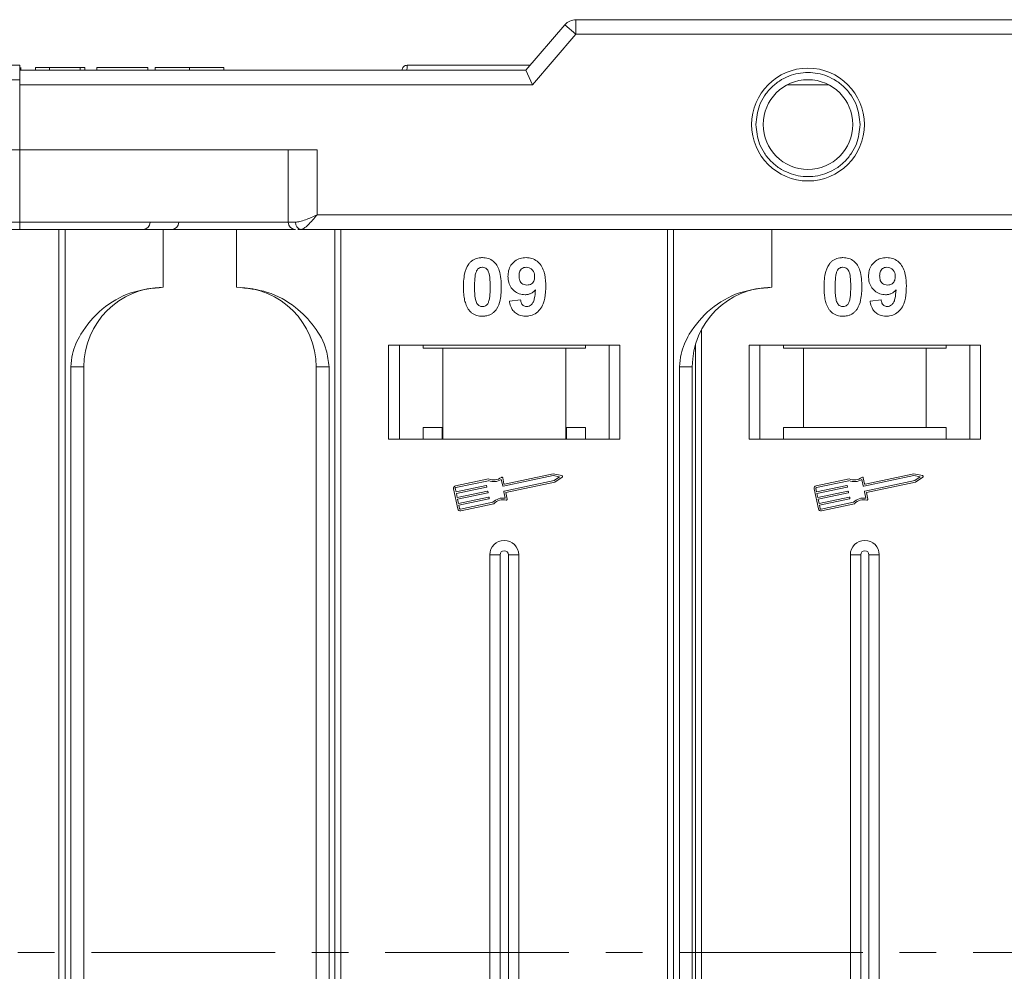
# Model space of a CAD drawing. Header units: millimetres. Extents: x 2205 to 3679, y 833 to 1866.
# Tile 25 of 86: x 2978 to 3046, y 1143 to 1209. Entities that reach past the tile are written whole.
import ezdxf

# ---------------------------------------------------------------- set-up
doc = ezdxf.new("R2010")
doc.units = ezdxf.units.MM
doc.linetypes.add('CENTERX2', pattern=[20.32, 12.7, -2.54, 2.54, -2.54])

msp = doc.modelspace()

# ---------------------------------------------------------------- linework, layer by layer
at = {"color": 7, "linetype": 'Continuous', "lineweight": 15}
for p, q in [((3015.667, 1208.334), (3012.967, 1205.183)), ((3016.426, 1207.683), (3015.667, 1208.334)), ((3016.426, 1207.683), (3016.426, 1208.683)), ((3068.967, 1208.683), (3016.426, 1208.683)), ((3013.426, 1204.183), (3016.426, 1207.683)), ((3016.426, 1207.683), (3068.967, 1207.683)), ((3012.967, 1205.183), (2977.967, 1205.183)), ((3004.396, 1205.183), (2977.967, 1205.183)), ((2978.037, 1205.183), (2978.037, 1205.383)), ((2979.063, 1205.183), (2979.063, 1205.383)), ((2979.063, 1205.383), (2980.024, 1205.383)), ((2980.024, 1205.383), (2980.024, 1205.183)), ((2980.024, 1205.383), (2982.14, 1205.383)), ((2982.14, 1205.383), (2982.14, 1205.183)), ((2982.14, 1205.383), (2982.46, 1205.383)), ((2982.46, 1205.383), (2982.46, 1205.183)), ((2983.293, 1205.383), (2986.819, 1205.383)), ((2983.293, 1205.183), (2983.293, 1205.383)), ((2986.819, 1205.383), (2986.819, 1205.183)), ((2987.332, 1205.383), (2987.332, 1205.183)), ((2989.711, 1205.183), (2989.711, 1205.383)), ((2992.075, 1205.183), (2992.075, 1205.383)), ((3004.746, 1205.533), (3004.746, 1205.533)), ((3012.967, 1205.183), (3013.426, 1204.183)), ((2977.967, 1204.533), (2962.538, 1204.533)), ((2977.967, 1204.183), (2977.967, 1204.533)), ((2977.967, 1199.683), (2977.967, 1204.183)), ((2977.967, 1204.183), (3013.426, 1204.183)), ((3031.036, 1204.183), (3033.897, 1204.183)), ((2960.538, 1199.683), (2977.967, 1199.683)), ((2998.53, 1199.683), (2977.967, 1199.683)), ((2977.967, 1199.683), (2977.967, 1194.683)), ((2996.53, 1199.683), (2996.53, 1194.683)), ((2998.53, 1195.183), (2998.53, 1199.683)), ((3068.967, 1195.183), (2998.53, 1195.183)), ((2977.967, 1194.683), (2928.395, 1194.683)), ((2928.395, 1194.183), (2977.967, 1194.183)), ((2977.967, 1194.683), (2977.967, 1194.183)), ((2996.53, 1194.683), (2977.967, 1194.683)), ((2980.684, 1194.183), (2980.684, 1144.183)), ((2981.103, 1144.183), (2981.103, 1194.183)), ((2987.896, 1190.183), (2987.896, 1194.183)), ((2992.967, 1194.183), (2992.967, 1190.183)), ((2992.967, 1194.183), (2997.025, 1194.183)), ((2996.53, 1194.683), (2997.039, 1194.683)), ((2997.2, 1194.183), (2997.411, 1194.183)), ((2997.411, 1194.183), (3068.967, 1194.183)), ((2999.759, 1194.183), (2999.759, 1144.183)), ((3000.178, 1144.183), (3000.178, 1194.183)), ((3022.755, 1194.183), (3022.755, 1144.183)), ((3023.174, 1144.183), (3023.174, 1194.183)), ((3029.967, 1190.183), (3029.967, 1194.183)), ((3011.825, 1189.227), (3012.595, 1189.311)), ((3036.755, 1189.227), (3037.524, 1189.311)), ((3025.108, 1144.183), (3025.108, 1187.26)), ((3019.467, 1186.183), (3003.467, 1186.183)), ((3003.467, 1186.183), (3003.467, 1179.683)), ((3004.217, 1179.683), (3004.217, 1186.183)), ((3005.853, 1185.983), (3005.853, 1186.183)), ((3005.853, 1185.983), (3007.217, 1185.983)), ((3007.217, 1185.983), (3007.217, 1179.683)), ((3015.717, 1185.983), (3007.217, 1185.983)), ((3015.717, 1179.683), (3015.717, 1185.983)), ((3015.717, 1185.983), (3017.08, 1185.983)), ((3017.08, 1186.183), (3017.08, 1185.983)), ((3018.717, 1186.183), (3018.717, 1179.683)), ((3019.467, 1179.683), (3019.467, 1186.183)), ((3024.689, 1186.231), (3024.689, 1144.183)), ((3044.396, 1186.183), (3028.396, 1186.183)), ((3028.396, 1186.183), (3028.396, 1179.683)), ((3029.146, 1179.683), (3029.146, 1186.183)), ((3030.782, 1185.983), (3030.782, 1186.183)), ((3030.782, 1185.983), (3032.146, 1185.983)), ((3032.146, 1185.983), (3032.146, 1180.483)), ((3040.646, 1185.983), (3032.146, 1185.983)), ((3040.646, 1180.483), (3040.646, 1185.983)), ((3040.646, 1185.983), (3042.01, 1185.983)), ((3042.01, 1186.183), (3042.01, 1185.983)), ((3043.646, 1186.183), (3043.646, 1179.683)), ((3044.396, 1179.683), (3044.396, 1186.183)), ((2981.511, 1184.683), (2981.511, 1144.183)), ((2982.396, 1184.683), (2981.511, 1184.683)), ((2982.396, 1144.183), (2982.396, 1184.683)), ((2998.467, 1184.683), (2999.352, 1184.683)), ((2998.467, 1184.683), (2998.467, 1144.183)), ((2999.352, 1144.183), (2999.352, 1184.683)), ((3023.581, 1184.683), (3023.581, 1144.183)), ((3024.467, 1184.683), (3023.581, 1184.683)), ((3024.467, 1144.183), (3024.467, 1184.683)), ((3007.17, 1180.483), (3005.853, 1180.483)), ((3005.853, 1180.483), (3005.853, 1179.683)), ((3007.17, 1179.683), (3007.17, 1180.483)), ((3017.08, 1180.483), (3015.763, 1180.483)), ((3015.763, 1180.483), (3015.763, 1179.683)), ((3017.08, 1179.683), (3017.08, 1180.483)), ((3032.146, 1180.483), (3030.782, 1180.483)), ((3030.782, 1180.483), (3030.782, 1179.683)), ((3040.646, 1180.483), (3032.146, 1180.483)), ((3042.01, 1180.483), (3040.646, 1180.483)), ((3042.01, 1179.683), (3042.01, 1180.483)), ((3003.467, 1179.683), (3019.467, 1179.683)), ((3028.396, 1179.683), (3044.396, 1179.683)), ((3011.45, 1176.591), (3011.362, 1177.006)), ((3014.855, 1177.16), (3011.394, 1176.429)), ((3014.854, 1177.28), (3011.484, 1176.568)), ((3015.455, 1177.162), (3014.854, 1177.28)), ((3015.297, 1177.073), (3014.855, 1177.16)), ((3014.928, 1176.815), (3015.297, 1177.073)), ((3014.976, 1176.705), (3015.478, 1177.056)), ((3036.379, 1176.591), (3036.291, 1177.006)), ((3039.785, 1177.16), (3036.323, 1176.429)), ((3039.784, 1177.28), (3036.414, 1176.568)), ((3040.385, 1177.162), (3039.784, 1177.28)), ((3040.227, 1177.073), (3039.785, 1177.16)), ((3039.857, 1176.815), (3040.227, 1177.073)), ((3039.905, 1176.705), (3040.407, 1177.056)), ((3010.384, 1176.936), (3008.106, 1176.454)), ((3010.373, 1176.813), (3008.13, 1176.339)), ((3008.133, 1176.04), (3010.216, 1176.48)), ((3010.24, 1176.365), (3008.158, 1175.925)), ((3010.251, 1176.457), (3010.263, 1176.4)), ((3011.359, 1176.451), (3011.265, 1176.895)), ((3011.467, 1176.084), (3014.928, 1176.815)), ((3011.577, 1175.987), (3014.976, 1176.705)), ((3035.314, 1176.936), (3033.035, 1176.454)), ((3035.302, 1176.813), (3033.06, 1176.339)), ((3033.063, 1176.04), (3035.146, 1176.48)), ((3035.17, 1176.365), (3033.087, 1175.925)), ((3035.18, 1176.457), (3035.192, 1176.4)), ((3036.288, 1176.451), (3036.195, 1176.895)), ((3036.396, 1176.084), (3039.857, 1176.815)), ((3036.506, 1175.987), (3039.905, 1176.705)), ((3007.97, 1176.246), (3008.261, 1174.867)), ((3008.085, 1176.27), (3008.133, 1176.04)), ((3008.158, 1175.925), (3008.218, 1175.638)), ((3008.218, 1175.638), (3010.301, 1176.078)), ((3010.325, 1175.963), (3008.243, 1175.523)), ((3008.303, 1175.236), (3010.386, 1175.676)), ((3010.336, 1176.055), (3010.348, 1175.998)), ((3010.421, 1175.653), (3010.433, 1175.596)), ((3011.538, 1175.605), (3011.444, 1176.049)), ((3011.671, 1175.543), (3011.577, 1175.987)), ((3032.899, 1176.246), (3033.191, 1174.867)), ((3033.014, 1176.27), (3033.063, 1176.04)), ((3033.087, 1175.925), (3033.148, 1175.638)), ((3033.148, 1175.638), (3035.23, 1176.078)), ((3035.255, 1175.963), (3033.172, 1175.523)), ((3033.233, 1175.236), (3035.315, 1175.676)), ((3035.265, 1176.055), (3035.277, 1175.998)), ((3035.35, 1175.653), (3035.362, 1175.596)), ((3036.467, 1175.605), (3036.373, 1176.049)), ((3036.6, 1175.543), (3036.506, 1175.987)), ((3008.243, 1175.523), (3008.303, 1175.236)), ((3010.41, 1175.561), (3008.328, 1175.121)), ((3008.328, 1175.121), (3008.376, 1174.891)), ((3008.446, 1174.846), (3010.689, 1175.319)), ((3008.47, 1174.731), (3010.749, 1175.212)), ((3033.172, 1175.523), (3033.233, 1175.236)), ((3035.34, 1175.561), (3033.257, 1175.121)), ((3033.257, 1175.121), (3033.306, 1174.891)), ((3033.375, 1174.846), (3035.618, 1175.319)), ((3033.4, 1174.731), (3035.678, 1175.212)), ((3010.467, 1171.683), (3010.467, 1144.183)), ((3010.467, 1171.683), (3011.182, 1171.683)), ((3011.182, 1171.683), (3011.182, 1144.183)), ((3011.751, 1144.183), (3011.751, 1171.683)), ((3012.467, 1171.683), (3011.751, 1171.683)), ((3012.467, 1144.183), (3012.467, 1171.683)), ((3035.396, 1171.683), (3035.396, 1144.183)), ((3035.396, 1171.683), (3036.111, 1171.683)), ((3036.111, 1171.683), (3036.111, 1144.183)), ((3036.681, 1144.183), (3036.681, 1171.683)), ((3037.396, 1171.683), (3036.681, 1171.683)), ((3037.396, 1144.183), (3037.396, 1171.683)), ((2980.684, 1144.183), (2980.684, 1094.183)), ((2981.103, 1094.183), (2981.103, 1144.183)), ((2981.511, 1144.183), (2981.511, 1103.683)), ((2982.396, 1103.683), (2982.396, 1144.183)), ((2998.467, 1144.183), (2998.467, 1103.683)), ((2999.352, 1103.683), (2999.352, 1144.183)), ((2999.759, 1144.183), (2999.759, 1094.183)), ((3000.178, 1094.183), (3000.178, 1144.183)), ((3010.467, 1144.183), (3010.467, 1116.683)), ((3011.182, 1144.183), (3011.182, 1116.683)), ((3011.751, 1116.683), (3011.751, 1144.183)), ((3012.467, 1116.683), (3012.467, 1144.183)), ((3022.755, 1144.183), (3022.755, 1094.183)), ((3023.174, 1094.183), (3023.174, 1144.183)), ((3023.581, 1144.183), (3023.581, 1103.683)), ((3024.467, 1103.683), (3024.467, 1144.183)), ((3024.689, 1144.183), (3024.689, 1102.135)), ((3025.108, 1101.105), (3025.108, 1144.183)), ((3035.396, 1144.183), (3035.396, 1116.683)), ((3036.111, 1144.183), (3036.111, 1116.683)), ((3036.681, 1116.683), (3036.681, 1144.183)), ((3037.396, 1116.683), (3037.396, 1144.183))]:
    msp.add_line(p, q, dxfattribs=at)
at = {"color": 1, "linetype": 'CENTERX2', "lineweight": 13}
msp.add_line((3503.62, 1144.183), (2665.537, 1144.183), dxfattribs=at)
at = {"color": 7, "linetype": 'Continuous', "lineweight": 15}
for radius in [3.9, 3.1]:
    msp.add_circle((3032.467, 1201.433), radius, dxfattribs=at)
for centre, radius, start, end in [((3016.426, 1207.683), 1, 90, 139.39871), ((3004.746, 1205.183), 0.35, 89.99809, 179.99959), ((2986.484, 1194.683), 0.5, 270, 0), ((2988.468, 1194.683), 0.5, 270, 0), ((2997.03, 1194.683), 0.5, 180, 270), ((2997.486, 1194.627), 0.451, 172.91865, 260.4798), ((2987.896, 1184.683), 5.5, 90, 180), ((2992.967, 1184.683), 5.5, 0, 90), ((3029.967, 1184.683), 5.5, 90, 180), ((3010.738, 1177.734), 0.873, 246.11204, 307.44471), ((3011.304, 1176.994), 0.0587, 11.9297, 127.44471), ((3015.444, 1177.104), 0.0587, 304.95116, 78.90824), ((3035.667, 1177.734), 0.873, 246.11204, 307.44471), ((3036.234, 1176.994), 0.0587, 11.9297, 127.44471), ((3040.373, 1177.104), 0.0587, 304.95116, 78.90824), ((3008.142, 1176.282), 0.176, 101.9297, 191.9297), ((3008.142, 1176.282), 0.0587, 101.9297, 191.9297), ((3010.222, 1176.451), 0.0294, 11.9297, 101.9297), ((3010.234, 1176.394), 0.0294, 281.9297, 11.9297), ((3010.738, 1177.734), 0.99, 248.37041, 302.16635), ((3011.388, 1176.457), 0.0294, 191.9297, 281.9297), ((3011.478, 1176.597), 0.0294, 191.9297, 281.9297), ((3033.072, 1176.282), 0.176, 101.9297, 191.9297), ((3033.072, 1176.282), 0.0587, 101.9297, 191.9297), ((3035.152, 1176.451), 0.0294, 11.9297, 101.9297), ((3035.164, 1176.394), 0.0294, 281.9297, 11.9297), ((3035.667, 1177.734), 0.99, 248.37041, 302.16635), ((3036.317, 1176.457), 0.0294, 191.9297, 281.9297), ((3036.408, 1176.597), 0.0294, 191.9297, 281.9297), ((3010.307, 1176.049), 0.0294, 11.9297, 101.9297), ((3010.319, 1175.992), 0.0294, 281.9297, 11.9297), ((3010.392, 1175.647), 0.0294, 11.9297, 101.9297), ((3011.473, 1176.055), 0.0294, 101.9297, 191.9297), ((3035.237, 1176.049), 0.0294, 11.9297, 101.9297), ((3035.249, 1175.992), 0.0294, 281.9297, 11.9297), ((3035.322, 1175.647), 0.0294, 11.9297, 101.9297), ((3036.402, 1176.055), 0.0294, 101.9297, 191.9297), ((3010.404, 1175.589), 0.0294, 281.9297, 11.9297), ((3011.395, 1174.625), 0.99, 81.69305, 135.48899), ((3011.395, 1174.625), 0.873, 76.41469, 137.74736), ((3011.613, 1175.531), 0.0587, 256.41469, 11.9297), ((3035.334, 1175.589), 0.0294, 281.9297, 11.9297), ((3036.324, 1174.625), 0.99, 81.69305, 135.48899), ((3036.324, 1174.625), 0.873, 76.41469, 137.74736), ((3036.543, 1175.531), 0.0587, 256.41469, 11.9297), ((3008.434, 1174.903), 0.176, 191.9297, 281.9297), ((3008.434, 1174.903), 0.0587, 191.9297, 281.9297), ((3033.363, 1174.903), 0.176, 191.9297, 281.9297), ((3033.363, 1174.903), 0.0587, 191.9297, 281.9297), ((3011.467, 1171.683), 1, 0, 180), ((3036.396, 1171.683), 1, 0, 180), ((3011.467, 1171.683), 0.285, 0, 180), ((3036.396, 1171.683), 0.285, 0, 180)]:
    msp.add_arc(centre, radius, start, end, dxfattribs=at)
for points, knots in [([(2977.967, 1205.533), (2976.645, 1205.533), (2973.962, 1205.533), (2969.94, 1205.533), (2966.261, 1205.533), (2962.991, 1205.533), (2960.132, 1205.533), (2957.438, 1205.533), (2954.117, 1205.533), (2951.291, 1205.533), (2949.06, 1205.533), (2947.569, 1205.533), (2946.388, 1205.533), (2945.608, 1205.533), (2945.513, 1205.533), (2945.467, 1205.533)], [0, 0, 0, 0, 0.077646, 0.157699, 0.239994, 0.304338, 0.368672, 0.434385, 0.500088, 0.631328, 0.695673, 0.760006, 0.84231, 0.922361, 1, 1, 1, 1]), ([(2977.967, 1204.533), (2977.967, 1204.645), (2977.967, 1204.87), (2977.967, 1205.17), (2977.967, 1205.396), (2977.967, 1205.516), (2977.967, 1205.528), (2977.967, 1205.533)], [0, 0, 0, 0, 0.214694, 0.429388, 0.644082, 0.858775, 1, 1, 1, 1]), ([(2989.711, 1205.383), (2989.577, 1205.383), (2989.174, 1205.383), (2988.513, 1205.383), (2987.892, 1205.383), (2987.467, 1205.383), (2987.341, 1205.383), (2987.334, 1205.383), (2987.332, 1205.383)], [0, 0, 0, 0, 0.102171, 0.30922, 0.51365, 0.692275, 0.932413, 1, 1, 1, 1]), ([(2992.075, 1205.383), (2992.072, 1205.383), (2992.062, 1205.383), (2991.92, 1205.383), (2991.528, 1205.383), (2990.954, 1205.383), (2990.315, 1205.383), (2989.893, 1205.383), (2989.711, 1205.383)], [0, 0, 0, 0, 0.101888, 0.307343, 0.492963, 0.678647, 0.860791, 1, 1, 1, 1]), ([(3004.746, 1205.533), (3004.746, 1205.526), (3004.747, 1205.512), (3004.746, 1205.408), (3004.746, 1205.296), (3004.739, 1205.201), (3004.738, 1205.183)], [0, 0, 0, 0, 0.316913, 0.576202, 0.920428, 1, 1, 1, 1]), ([(3013.267, 1205.533), (3013.063, 1205.533), (3011.579, 1205.533), (3008.716, 1205.533), (3006.056, 1205.533), (3004.746, 1205.533)], [0, 0, 0, 0, 0.074565, 0.54425, 1, 1, 1, 1]), ([(3028.867, 1201.433), (3028.915, 1201.885), (3028.99, 1202.584), (3029.438, 1203.424), (3029.903, 1203.996), (3030.476, 1204.464), (3031.315, 1204.898), (3032.467, 1205.12), (3033.618, 1204.898), (3034.457, 1204.464), (3035.03, 1203.996), (3035.495, 1203.424), (3035.943, 1202.584), (3036.018, 1201.885), (3036.067, 1201.433)], [0, 0, 0, 0, 0.119721, 0.184837, 0.25, 0.315115, 0.380279, 0.5, 0.619721, 0.684837, 0.75, 0.815115, 0.880279, 1, 1, 1, 1]), ([(3036.067, 1201.433), (3036.018, 1200.98), (3035.944, 1200.281), (3035.495, 1199.442), (3035.03, 1198.87), (3034.457, 1198.402), (3033.618, 1197.968), (3032.467, 1197.745), (3031.315, 1197.968), (3030.476, 1198.402), (3029.903, 1198.87), (3029.438, 1199.442), (3028.99, 1200.281), (3028.915, 1200.98), (3028.867, 1201.433)], [0, 0, 0, 0, 0.119721, 0.184837, 0.25, 0.315115, 0.380279, 0.5, 0.619721, 0.684837, 0.75, 0.815115, 0.880279, 1, 1, 1, 1]), ([(2998.53, 1195.183), (2998.26, 1195.066), (2997.842, 1194.886), (2997.343, 1194.714), (2997.134, 1194.693), (2997.039, 1194.683)], [0, 0, 0, 0, 0.498413, 0.772937, 1, 1, 1, 1]), ([(2998.53, 1195.183), (2998.423, 1195.06), (2998.212, 1194.815), (2997.902, 1194.485), (2997.623, 1194.235), (2997.479, 1194.2), (2997.411, 1194.183)], [0, 0, 0, 0, 0.251519, 0.501784, 0.765632, 1, 1, 1, 1]), ([(2977.967, 1194.183), (2979.308, 1194.183), (2982.033, 1194.183), (2986.115, 1194.183), (2989.855, 1194.183), (2993.163, 1194.183), (2995.413, 1194.183), (2996.577, 1194.183), (2996.85, 1194.183)], [0, 0, 0, 0, 0.199904, 0.406008, 0.617917, 0.783559, 0.949228, 1, 1, 1, 1]), ([(3009.042, 1191.828), (3009.086, 1191.878), (3009.176, 1191.98), (3009.345, 1192.095), (3009.534, 1192.178), (3009.703, 1192.217), (3009.844, 1192.232), (3009.917, 1192.233), (3009.954, 1192.234)], [0, 0, 0, 0, 0.193776, 0.3936, 0.587864, 0.788908, 0.894169, 1, 1, 1, 1]), ([(3009.954, 1192.234), (3010.089, 1192.224), (3010.361, 1192.203), (3010.713, 1192.005), (3010.985, 1191.712), (3011.236, 1191.111), (3011.251, 1190.588), (3011.261, 1190.202)], [0, 0, 0, 0, 0.147566, 0.296688, 0.431278, 0.580404, 1, 1, 1, 1]), ([(3011.723, 1190.93), (3011.731, 1191.064), (3011.746, 1191.334), (3011.913, 1191.714), (3012.193, 1192.01), (3012.564, 1192.204), (3012.838, 1192.224), (3012.981, 1192.234)], [0, 0, 0, 0, 0.197927, 0.397728, 0.597413, 0.790584, 1, 1, 1, 1]), ([(3012.981, 1192.234), (3013.116, 1192.223), (3013.388, 1192.202), (3013.748, 1192), (3014.04, 1191.695), (3014.28, 1191.16), (3014.334, 1190.651), (3014.338, 1190.296), (3014.338, 1190.236)], [0, 0, 0, 0, 0.148288, 0.297745, 0.443713, 0.607791, 0.934708, 1, 1, 1, 1]), ([(3033.971, 1191.828), (3034.016, 1191.878), (3034.106, 1191.98), (3034.275, 1192.095), (3034.463, 1192.178), (3034.633, 1192.217), (3034.774, 1192.232), (3034.847, 1192.233), (3034.883, 1192.234)], [0, 0, 0, 0, 0.193776, 0.3936, 0.587864, 0.788908, 0.894169, 1, 1, 1, 1]), ([(3034.883, 1192.234), (3035.018, 1192.224), (3035.29, 1192.203), (3035.643, 1192.005), (3035.914, 1191.712), (3036.166, 1191.111), (3036.18, 1190.588), (3036.191, 1190.202)], [0, 0, 0, 0, 0.147566, 0.296688, 0.431278, 0.580404, 1, 1, 1, 1]), ([(3036.652, 1190.93), (3036.66, 1191.064), (3036.676, 1191.334), (3036.843, 1191.714), (3037.123, 1192.01), (3037.494, 1192.204), (3037.768, 1192.224), (3037.91, 1192.234)], [0, 0, 0, 0, 0.197927, 0.397728, 0.597413, 0.790584, 1, 1, 1, 1]), ([(3037.91, 1192.234), (3038.046, 1192.223), (3038.317, 1192.202), (3038.678, 1192), (3038.969, 1191.695), (3039.209, 1191.16), (3039.264, 1190.651), (3039.267, 1190.296), (3039.268, 1190.236)], [0, 0, 0, 0, 0.148288, 0.297745, 0.443713, 0.607791, 0.934708, 1, 1, 1, 1]), ([(3008.646, 1190.21), (3008.648, 1190.344), (3008.653, 1190.647), (3008.725, 1191.176), (3008.866, 1191.598), (3009.025, 1191.805), (3009.042, 1191.828)], [0, 0, 0, 0, 0.2367308, 0.5375555, 0.9496679, 1, 1, 1, 1]), ([(3009.501, 1191.175), (3009.524, 1191.244), (3009.563, 1191.356), (3009.671, 1191.482), (3009.794, 1191.548), (3009.893, 1191.565), (3009.947, 1191.567), (3009.954, 1191.567)], [0, 0, 0, 0, 0.334804, 0.542561, 0.750382, 0.970721, 1, 1, 1, 1]), ([(3009.954, 1191.567), (3010.01, 1191.562), (3010.113, 1191.552), (3010.245, 1191.475), (3010.357, 1191.328), (3010.453, 1191.053), (3010.487, 1190.661), (3010.491, 1190.361), (3010.492, 1190.21)], [0, 0, 0, 0, 0.104614, 0.188814, 0.273512, 0.444127, 0.719481, 1, 1, 1, 1]), ([(3012.492, 1190.969), (3012.496, 1191.055), (3012.503, 1191.194), (3012.577, 1191.373), (3012.686, 1191.48), (3012.83, 1191.554), (3012.936, 1191.563), (3012.996, 1191.567)], [0, 0, 0, 0, 0.29132, 0.465539, 0.641632, 0.798664, 1, 1, 1, 1]), ([(3012.996, 1191.567), (3013.064, 1191.56), (3013.201, 1191.546), (3013.375, 1191.429), (3013.503, 1191.271), (3013.561, 1191.088), (3013.567, 1190.968), (3013.569, 1190.912)], [0, 0, 0, 0, 0.207955, 0.420406, 0.62732, 0.827707, 1, 1, 1, 1]), ([(3033.575, 1190.21), (3033.578, 1190.344), (3033.583, 1190.647), (3033.655, 1191.176), (3033.795, 1191.598), (3033.954, 1191.805), (3033.971, 1191.828)], [0, 0, 0, 0, 0.236731, 0.537555, 0.949668, 1, 1, 1, 1]), ([(3034.43, 1191.175), (3034.454, 1191.244), (3034.492, 1191.356), (3034.6, 1191.482), (3034.724, 1191.548), (3034.823, 1191.565), (3034.877, 1191.567), (3034.883, 1191.567)], [0, 0, 0, 0, 0.334804, 0.542561, 0.750382, 0.970721, 1, 1, 1, 1]), ([(3034.883, 1191.567), (3034.94, 1191.562), (3035.042, 1191.552), (3035.174, 1191.475), (3035.287, 1191.328), (3035.383, 1191.053), (3035.417, 1190.661), (3035.42, 1190.361), (3035.422, 1190.21)], [0, 0, 0, 0, 0.104614, 0.188814, 0.273512, 0.444127, 0.719481, 1, 1, 1, 1]), ([(3037.422, 1190.969), (3037.426, 1191.055), (3037.432, 1191.194), (3037.507, 1191.373), (3037.616, 1191.48), (3037.759, 1191.554), (3037.866, 1191.563), (3037.926, 1191.567)], [0, 0, 0, 0, 0.29132, 0.465539, 0.641632, 0.798664, 1, 1, 1, 1]), ([(3037.926, 1191.567), (3037.993, 1191.56), (3038.13, 1191.546), (3038.305, 1191.429), (3038.433, 1191.271), (3038.49, 1191.088), (3038.496, 1190.968), (3038.499, 1190.912)], [0, 0, 0, 0, 0.207955, 0.420406, 0.62732, 0.827707, 1, 1, 1, 1]), ([(3009.415, 1190.21), (3009.416, 1190.277), (3009.417, 1190.41), (3009.422, 1190.591), (3009.433, 1190.752), (3009.447, 1190.893), (3009.465, 1191.035), (3009.489, 1191.128), (3009.501, 1191.175)], [0, 0, 0, 0, 0.2059417, 0.4119594, 0.558149, 0.7045024, 0.8518015, 1, 1, 1, 1]), ([(3012.905, 1189.67), (3012.769, 1189.682), (3012.497, 1189.707), (3012.146, 1189.923), (3011.879, 1190.229), (3011.74, 1190.583), (3011.728, 1190.825), (3011.723, 1190.93)], [0, 0, 0, 0, 0.210189, 0.421773, 0.623603, 0.837034, 1, 1, 1, 1]), ([(3013.035, 1190.337), (3012.967, 1190.342), (3012.841, 1190.353), (3012.678, 1190.447), (3012.566, 1190.578), (3012.501, 1190.759), (3012.496, 1190.891), (3012.492, 1190.969)], [0, 0, 0, 0, 0.213937, 0.398075, 0.583091, 0.751666, 1, 1, 1, 1]), ([(3013.569, 1190.912), (3013.565, 1190.832), (3013.557, 1190.699), (3013.471, 1190.531), (3013.35, 1190.421), (3013.201, 1190.347), (3013.09, 1190.34), (3013.035, 1190.337)], [0, 0, 0, 0, 0.2673945, 0.4472142, 0.6271221, 0.8130653, 1, 1, 1, 1]), ([(3034.345, 1190.21), (3034.345, 1190.277), (3034.346, 1190.41), (3034.352, 1190.591), (3034.362, 1190.752), (3034.376, 1190.893), (3034.395, 1191.035), (3034.419, 1191.128), (3034.43, 1191.175)], [0, 0, 0, 0, 0.205942, 0.411959, 0.558149, 0.704502, 0.851801, 1, 1, 1, 1]), ([(3037.834, 1189.67), (3037.699, 1189.682), (3037.426, 1189.707), (3037.076, 1189.923), (3036.808, 1190.229), (3036.67, 1190.583), (3036.658, 1190.825), (3036.652, 1190.93)], [0, 0, 0, 0, 0.210189, 0.421773, 0.623603, 0.837034, 1, 1, 1, 1]), ([(3037.964, 1190.337), (3037.896, 1190.342), (3037.771, 1190.353), (3037.607, 1190.447), (3037.496, 1190.578), (3037.431, 1190.759), (3037.425, 1190.891), (3037.422, 1190.969)], [0, 0, 0, 0, 0.213937, 0.398075, 0.583091, 0.751666, 1, 1, 1, 1]), ([(3038.499, 1190.912), (3038.494, 1190.832), (3038.486, 1190.699), (3038.4, 1190.531), (3038.28, 1190.421), (3038.13, 1190.347), (3038.02, 1190.34), (3037.964, 1190.337)], [0, 0, 0, 0, 0.2673945, 0.4472142, 0.6271221, 0.8130653, 1, 1, 1, 1]), ([(2987.896, 1190.183), (2987.136, 1190.106), (2985.616, 1189.954), (2983.594, 1188.764), (2982.262, 1187.213), (2981.602, 1185.769), (2981.535, 1184.977), (2981.511, 1184.683)], [0, 0, 0, 0, 0.249096, 0.498243, 0.745205, 0.90541, 1, 1, 1, 1]), ([(2999.352, 1184.683), (2999.308, 1185.073), (2999.197, 1186.072), (2998.374, 1187.526), (2997.004, 1188.939), (2995.138, 1189.976), (2993.688, 1190.114), (2992.967, 1190.183)], [0, 0, 0, 0, 0.125713, 0.321276, 0.524466, 0.763484, 1, 1, 1, 1]), ([(3009.039, 1188.594), (3008.999, 1188.648), (3008.92, 1188.758), (3008.812, 1188.995), (3008.721, 1189.302), (3008.672, 1189.639), (3008.649, 1189.943), (3008.647, 1190.121), (3008.646, 1190.21)], [0, 0, 0, 0, 0.118441, 0.239346, 0.459593, 0.684925, 0.84224, 1, 1, 1, 1]), ([(3009.954, 1188.849), (3009.885, 1188.858), (3009.775, 1188.871), (3009.647, 1188.959), (3009.542, 1189.112), (3009.45, 1189.386), (3009.421, 1189.776), (3009.417, 1190.065), (3009.415, 1190.21)], [0, 0, 0, 0, 0.12537, 0.20229, 0.279179, 0.464758, 0.730582, 1, 1, 1, 1]), ([(3010.492, 1190.21), (3010.492, 1190.143), (3010.491, 1190.01), (3010.485, 1189.829), (3010.475, 1189.667), (3010.461, 1189.525), (3010.442, 1189.382), (3010.418, 1189.289), (3010.406, 1189.242)], [0, 0, 0, 0, 0.20527, 0.410616, 0.55715, 0.703844, 0.851471, 1, 1, 1, 1]), ([(3011.261, 1190.202), (3011.259, 1190.068), (3011.254, 1189.765), (3011.183, 1189.247), (3011.045, 1188.827), (3010.888, 1188.619), (3010.866, 1188.589)], [0, 0, 0, 0, 0.237281, 0.538591, 0.932677, 1, 1, 1, 1]), ([(3013.628, 1190.005), (3013.581, 1189.956), (3013.487, 1189.857), (3013.341, 1189.768), (3013.214, 1189.717), (3013.115, 1189.689), (3013.011, 1189.674), (3012.94, 1189.671), (3012.905, 1189.67)], [0, 0, 0, 0, 0.243491, 0.496266, 0.61821, 0.741704, 0.870158, 1, 1, 1, 1]), ([(3014.338, 1190.236), (3014.335, 1190.103), (3014.327, 1189.702), (3014.236, 1189.146), (3013.958, 1188.637), (3013.611, 1188.335), (3013.241, 1188.197), (3013.008, 1188.187), (3012.923, 1188.183)], [0, 0, 0, 0, 0.142337, 0.429127, 0.589943, 0.751205, 0.909895, 1, 1, 1, 1]), ([(3013.022, 1188.849), (3013.076, 1188.855), (3013.184, 1188.866), (3013.336, 1188.965), (3013.477, 1189.135), (3013.586, 1189.496), (3013.611, 1189.798), (3013.628, 1190.005)], [0, 0, 0, 0, 0.112015, 0.224355, 0.367768, 0.565827, 1, 1, 1, 1]), ([(3029.967, 1190.183), (3029.207, 1190.106), (3027.686, 1189.954), (3025.665, 1188.764), (3024.333, 1187.213), (3023.672, 1185.769), (3023.606, 1184.977), (3023.581, 1184.683)], [0, 0, 0, 0, 0.249096, 0.498243, 0.745205, 0.90541, 1, 1, 1, 1]), ([(3033.968, 1188.594), (3033.929, 1188.648), (3033.849, 1188.758), (3033.741, 1188.995), (3033.651, 1189.302), (3033.601, 1189.639), (3033.579, 1189.943), (3033.577, 1190.121), (3033.575, 1190.21)], [0, 0, 0, 0, 0.1184406, 0.2393457, 0.4595932, 0.6849248, 0.8422399, 1, 1, 1, 1]), ([(3034.883, 1188.849), (3034.815, 1188.858), (3034.705, 1188.871), (3034.577, 1188.959), (3034.472, 1189.112), (3034.38, 1189.386), (3034.351, 1189.776), (3034.347, 1190.065), (3034.345, 1190.21)], [0, 0, 0, 0, 0.12537, 0.20229, 0.279179, 0.464758, 0.730582, 1, 1, 1, 1]), ([(3035.422, 1190.21), (3035.421, 1190.143), (3035.42, 1190.01), (3035.414, 1189.829), (3035.404, 1189.667), (3035.39, 1189.525), (3035.372, 1189.382), (3035.348, 1189.289), (3035.336, 1189.242)], [0, 0, 0, 0, 0.20527, 0.410616, 0.55715, 0.703844, 0.851471, 1, 1, 1, 1]), ([(3036.191, 1190.202), (3036.189, 1190.068), (3036.183, 1189.765), (3036.113, 1189.247), (3035.974, 1188.827), (3035.818, 1188.619), (3035.795, 1188.589)], [0, 0, 0, 0, 0.237281, 0.538591, 0.932677, 1, 1, 1, 1]), ([(3038.557, 1190.005), (3038.511, 1189.956), (3038.417, 1189.857), (3038.27, 1189.768), (3038.143, 1189.717), (3038.044, 1189.689), (3037.941, 1189.674), (3037.87, 1189.671), (3037.834, 1189.67)], [0, 0, 0, 0, 0.243491, 0.496266, 0.61821, 0.741704, 0.870158, 1, 1, 1, 1]), ([(3039.268, 1190.236), (3039.265, 1190.103), (3039.256, 1189.702), (3039.166, 1189.146), (3038.887, 1188.637), (3038.541, 1188.335), (3038.171, 1188.197), (3037.937, 1188.187), (3037.853, 1188.183)], [0, 0, 0, 0, 0.142337, 0.429127, 0.589943, 0.751205, 0.909895, 1, 1, 1, 1]), ([(3037.951, 1188.849), (3038.005, 1188.855), (3038.114, 1188.866), (3038.265, 1188.965), (3038.406, 1189.135), (3038.516, 1189.496), (3038.54, 1189.798), (3038.557, 1190.005)], [0, 0, 0, 0, 0.112015, 0.224355, 0.367768, 0.565827, 1, 1, 1, 1]), ([(3012.595, 1189.311), (3012.608, 1189.231), (3012.629, 1189.108), (3012.719, 1188.964), (3012.823, 1188.886), (3012.93, 1188.853), (3012.997, 1188.851), (3013.022, 1188.849)], [0, 0, 0, 0, 0.3447142, 0.5290593, 0.7142089, 0.8921959, 1, 1, 1, 1]), ([(3037.524, 1189.311), (3037.538, 1189.231), (3037.558, 1189.108), (3037.648, 1188.964), (3037.753, 1188.886), (3037.86, 1188.853), (3037.926, 1188.851), (3037.951, 1188.849)], [0, 0, 0, 0, 0.3447142, 0.5290593, 0.7142089, 0.8921959, 1, 1, 1, 1]), ([(3009.954, 1188.183), (3009.887, 1188.185), (3009.752, 1188.19), (3009.554, 1188.233), (3009.364, 1188.311), (3009.219, 1188.41), (3009.112, 1188.508), (3009.063, 1188.565), (3009.039, 1188.594)], [0, 0, 0, 0, 0.192635, 0.388697, 0.582015, 0.783044, 0.890959, 1, 1, 1, 1]), ([(3010.406, 1189.242), (3010.383, 1189.173), (3010.345, 1189.061), (3010.238, 1188.936), (3010.116, 1188.87), (3010.017, 1188.852), (3009.962, 1188.85), (3009.954, 1188.849)], [0, 0, 0, 0, 0.333678, 0.540413, 0.747264, 0.961209, 1, 1, 1, 1]), ([(3010.866, 1188.589), (3010.821, 1188.539), (3010.731, 1188.437), (3010.562, 1188.321), (3010.373, 1188.238), (3010.204, 1188.2), (3010.063, 1188.185), (3009.99, 1188.184), (3009.954, 1188.183)], [0, 0, 0, 0, 0.193769, 0.393564, 0.587886, 0.789131, 0.894283, 1, 1, 1, 1]), ([(3012.923, 1188.183), (3012.787, 1188.194), (3012.542, 1188.214), (3012.228, 1188.396), (3011.985, 1188.676), (3011.871, 1188.973), (3011.835, 1189.173), (3011.825, 1189.227)], [0, 0, 0, 0, 0.2427882, 0.4388655, 0.6348012, 0.9009361, 1, 1, 1, 1]), ([(3034.883, 1188.183), (3034.816, 1188.185), (3034.682, 1188.19), (3034.484, 1188.233), (3034.293, 1188.311), (3034.148, 1188.41), (3034.041, 1188.508), (3033.993, 1188.565), (3033.968, 1188.594)], [0, 0, 0, 0, 0.192635, 0.388697, 0.582015, 0.783044, 0.890959, 1, 1, 1, 1]), ([(3035.336, 1189.242), (3035.312, 1189.173), (3035.275, 1189.061), (3035.167, 1188.936), (3035.045, 1188.87), (3034.946, 1188.852), (3034.892, 1188.85), (3034.883, 1188.849)], [0, 0, 0, 0, 0.333678, 0.540413, 0.747264, 0.961209, 1, 1, 1, 1]), ([(3035.795, 1188.589), (3035.751, 1188.539), (3035.661, 1188.437), (3035.492, 1188.321), (3035.303, 1188.238), (3035.134, 1188.2), (3034.992, 1188.185), (3034.92, 1188.184), (3034.883, 1188.183)], [0, 0, 0, 0, 0.193769, 0.393564, 0.587886, 0.789131, 0.894283, 1, 1, 1, 1]), ([(3037.853, 1188.183), (3037.717, 1188.194), (3037.471, 1188.214), (3037.158, 1188.396), (3036.915, 1188.676), (3036.801, 1188.973), (3036.765, 1189.173), (3036.755, 1189.227)], [0, 0, 0, 0, 0.2427882, 0.4388655, 0.6348012, 0.9009361, 1, 1, 1, 1])]:
    msp.add_open_spline(points, degree=3, knots=knots, dxfattribs=at)

doc.saveas('drawing.dxf')
